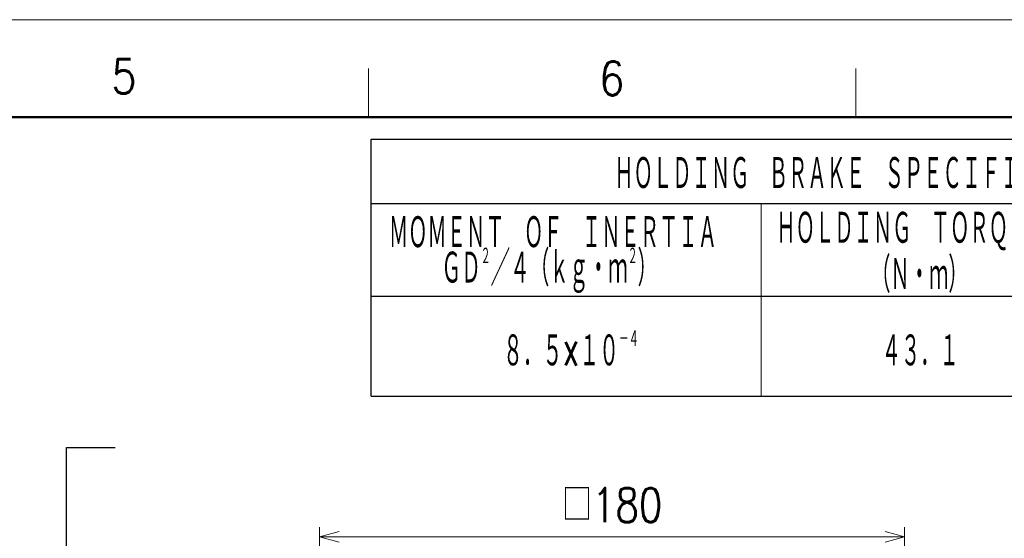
# Model space of a CAD drawing. Header units: millimetres. Extents: x 0 to 1300, y 0 to 891.
# Tile 131 of 132: x 673 to 976, y 732 to 891. Entities that reach past the tile are written whole.
import ezdxf

# ---------------------------------------------------------------- set-up
doc = ezdxf.new("R2010")
doc.units = ezdxf.units.MM
doc.header["$LTSCALE"] = 0.545669
doc.layers.add('NoLayerName_001', color=7, linetype='Continuous')
doc.styles.get("Standard").update_dxf_attribs({"font": 'txt', "bigfont": 'extfont2'})
doc.dimstyles.get("Standard").update_dxf_attribs({"dimtxt": 2.5, "dimasz": 2.5, "dimexe": 1, "dimexo": 1, "dimtad": 1, "dimdec": 3, "dimzin": 0, "dimdsep": 46, "dimtxsty": 'Standard', "dimcen": 2.5, "dimadec": 3, "dimazin": 0, "dimtfac": 0.75, "dimtdec": 3, "dimtmove": 0, "dimatfit": 3, "dimfxl": 1, "dimarcsym": 0})

# ---------------------------------------------------------------- blocks, each defined once
blk = doc.blocks.new('_OPEN30')
at = {"color": 0, "linetype": 'ByBlock', "lineweight": -2}
for p, q in [((-1, 0.267949), (0, 0)), ((0, 0), (-1, -0.267949)), ((0, 0), (-1, 0))]:
    blk.add_line(p, q, dxfattribs=at)
blk = doc.blocks.new('*D141')
at = {"layer": 'Defpoints', "color": 0}
for p in [(945, 731.99), (765, 682.1), (945, 682.1)]:
    blk.add_point(p, dxfattribs=at)
at = {"layer": 'NoLayerName_001', "color": 0, "linetype": 'Continuous', "lineweight": 13}
for p, q in [((765, 685.1), (765, 734.99)), ((945, 685.1), (945, 734.99)), ((771, 731.99), (939, 731.99))]:
    blk.add_line(p, q, dxfattribs=at)
at = {"layer": 'NoLayerName_001', "color": 0, "lineweight": 13, "xscale": 6, "yscale": 6, "zscale": 6, "rotation": 180}
blk.add_blockref('_OPEN30', (765, 731.99), dxfattribs=at)
at = {"layer": 'NoLayerName_001', "color": 0, "lineweight": 13, "xscale": 6, "yscale": 6, "zscale": 6}
blk.add_blockref('_OPEN30', (945, 731.99), dxfattribs=at)
at = {"layer": 'NoLayerName_001', "color": 0, "lineweight": 13, "insert": (855, 741.74), "char_height": 10.5, "attachment_point": 5}
blk.add_mtext('\\W0.8000;□180', dxfattribs=at)

msp = doc.modelspace()

# ---------------------------------------------------------------- linework, layer by layer
at = {"layer": 'NoLayerName_001', "color": 7, "linetype": 'Continuous', "lineweight": 13}
msp.add_line((0, 891), (1260, 891), dxfattribs=at)
at = {"layer": 'NoLayerName_001', "color": 2, "linetype": 'Continuous', "lineweight": 13}
for p, q in [((780, 861), (780, 876)), ((930, 876), (930, 861)), ((900.8914, 834.5163), (900.8914, 775.2651))]:
    msp.add_line(p, q, dxfattribs=at)
at = {"layer": 'NoLayerName_001', "color": 7, "linetype": 'Continuous', "lineweight": 50}
msp.add_line((75, 861), (1230, 861), dxfattribs=at)
at = {"layer": 'NoLayerName_001', "color": 7, "linetype": 'Continuous', "lineweight": 25}
for p, q in [((780.891, 775.2651), (780.891, 854.2667)), ((780.891, 854.2667), (1111.891, 854.2667)), ((780.891, 834.5163), (886.2264, 834.5163)), ((886.2264, 834.5163), (969.6169, 834.5163)), ((969.6169, 834.5163), (1017.8957, 834.5163)), ((780.891, 805.9879), (886.2264, 805.9879)), ((886.2264, 805.9879), (969.6169, 805.9879)), ((969.6169, 805.9879), (1017.8957, 805.9879)), ((780.891, 775.2651), (1111.891, 775.2651))]:
    msp.add_line(p, q, dxfattribs=at)

# ---------------------------------------------------------------- texts
at = {"layer": 'NoLayerName_001', "color": 2, "lineweight": 13, "char_height": 10.5, "attachment_point": 7}
for s, insert in [('\\A1;\\W0.8600;5', (700.9682, 868.3522)), ('\\A1;\\W0.8600;6', (851.044, 867.694))]:
    msp.add_mtext(s, dxfattribs=dict(at, insert=insert))
at = {"layer": 'NoLayerName_001', "color": 7, "lineweight": 13, "char_height": 10.8, "attachment_point": 7}
for s, insert in [('\\A1;\\W0.5000;ＨＯＬＤＩＮＧ\u3000ＢＲＡＫＥ\u3000ＳＰＥＣＩＦＩＣＡＴＩＯＮＳ', (855.671, 838.2145)), ('\\A1;\\W0.5000;ＭＯＭＥＮＴ\u3000ＯＦ\u3000ＩＮＥＲＴＩＡ', (786.3078, 820.0221)), ('\\A1;\\W0.5000;ＨＯＬＤＩＮＧ\u3000ＴＯＲＱＵＥ', (905.531, 820.0221)), ('\\A1;\\W0.5077;ＧＤ{\\A1;\\H0.50x;\\S２^ ;}／４（ｋｇ・ｍ{\\A1;\\H0.50x;\\S２^ ;}）', (802.5078, 806.9312)), ('\\A1;\\W0.5000;（Ｎ・ｍ）', (934.691, 806.9312)), ('\\A1;\\W0.5122;８．５×１０{\\A1;\\H0.50x;\\S－４^ ;}', (821.451, 783.6665)), ('\\A1;\\W0.5000;４３．１', (937.931, 783.6665))]:
    msp.add_mtext(s, dxfattribs=dict(at, insert=insert))

# ---------------------------------------------------------------- dimensions: what is measured, and where the dimension line sits
at = {"layer": 'NoLayerName_001', "color": 3, "linetype": 'Continuous', "lineweight": 13}
dim = msp.add_linear_dim(base=(945, 731.9867), p1=(765, 682.1024), p2=(945, 682.1024), text='\\W0.8000;<>', dimstyle='Standard', override={"dimtxt": 10.5, "dimasz": 6, "dimexe": 3, "dimexo": 3, "dimgap": 3, "dimdec": 0, "dimzin": 8, "dimpost": '□<>', "dimblk": 'OPEN30', "dimclrd": 0, "dimclre": 0, "dimclrt": 0, "dimtp": 0, "dimtm": 0, "dimlwd": 13, "dimlwe": 13}, dxfattribs=at)
dim.commit()
dim.dimension.update_dxf_attribs({"geometry": '*D141', "text_midpoint": (855, 731.9867), "dimtype": 160})

# ---------------------------------------------------------------- leaders
msp.add_leader([(687.0992, 679.2524), (687.0992, 759.437), (702.0992, 759.437)], dimstyle='Standard', override={"dimasz": 6, "dimldrblk": 'OPEN30'}, dxfattribs=at)

doc.saveas('drawing.dxf')
